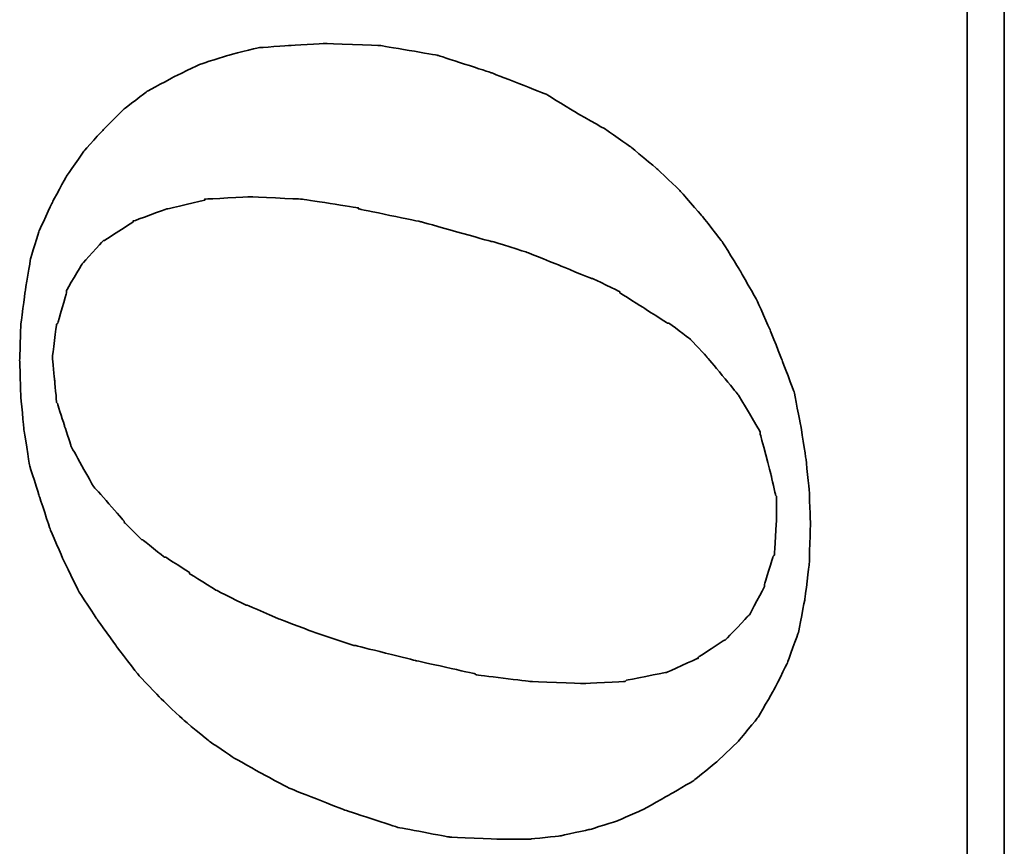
# Model space of a CAD drawing. Header units: millimetres. Extents: x -151.4 to -68.2, y -652.3 to -604.9.
# Tile 41 of 45: x -85.2 to -84, y -623.9 to -622.9. Entities that reach past the tile are written whole.
import ezdxf

# ---------------------------------------------------------------- set-up
doc = ezdxf.new("R2010")
doc.units = ezdxf.units.MM
doc.header["$LTSCALE"] = 0.1
doc.layers.add('DIM', color=4, linetype='CONTINUOUS')
doc.layers.add('layer 1', color=7, linetype='CONTINUOUS')

# ---------------------------------------------------------------- blocks, each defined once
blk = doc.blocks.new('TBI MOTION logo(完整正式版)')
at = {"layer": 'layer 1', "color": 22, "lineweight": 35}
for points, knots in [([(35.79625, -6.98375), (35.79625, -6.98375), (36.23125, -7.43875), (36.23125, -7.43875), (36.23125, -7.43875), (36.23125, -7.43875), (36.75625, -7.87125), (36.75625, -7.87125), (36.75625, -7.87125), (36.75625, -7.87125), (37.33125, -8.20375), (37.33125, -8.20375), (37.33125, -8.20375), (37.33125, -8.20375), (37.95625, -8.51875), (37.95625, -8.51875), (37.95625, -8.51875), (37.95625, -8.51875), (38.62625, -8.75875), (38.62625, -8.75875), (38.62625, -8.75875), (38.62625, -8.75875), (39.37125, -8.90375), (39.37125, -8.90375), (39.37125, -8.90375), (39.37125, -8.90375), (40.14125, -8.99875), (40.14125, -8.99875), (40.14125, -8.99875), (40.14125, -8.99875), (41.02625, -9.02375), (41.02625, -9.02375), (41.02625, -9.02375), (41.02625, -9.02375), (41.74625, -8.99875), (41.74625, -8.99875), (41.74625, -8.99875), (41.74625, -8.99875), (42.46625, -8.92375), (42.46625, -8.92375), (42.46625, -8.92375), (42.46625, -8.92375), (43.21125, -8.80625), (43.21125, -8.80625), (43.21125, -8.80625), (43.21125, -8.80625), (43.93125, -8.66375), (43.93125, -8.66375), (43.93125, -8.66375), (43.93125, -8.66375), (44.62625, -8.39875), (44.62625, -8.39875), (44.62625, -8.39875), (44.62625, -8.39875), (45.29625, -8.13375), (45.29625, -8.13375), (45.29625, -8.13375), (45.29625, -8.13375), (45.94625, -7.84375), (45.94625, -7.84375), (45.94625, -7.84375), (45.94625, -7.84375), (46.61625, -7.46375), (46.61625, -7.46375), (46.61625, -7.46375), (46.61625, -7.46375), (47.24125, -7.07875), (47.24125, -7.07875), (47.24125, -7.07875), (47.24125, -7.07875), (47.81625, -6.62375), (47.81625, -6.62375), (47.81625, -6.62375), (47.81625, -6.62375), (48.36875, -6.14375), (48.36875, -6.14375), (48.36875, -6.14375), (48.36875, -6.14375), (48.84625, -5.64125), (48.84625, -5.64125), (48.84625, -5.64125), (48.84625, -5.64125), (49.32625, -5.06375), (49.32625, -5.06375), (49.32625, -5.06375), (49.32625, -5.06375), (49.71125, -4.51374), (49.71125, -4.51374), (49.71125, -4.51374), (49.71125, -4.51374), (50.09625, -3.83874), (50.09625, -3.83874), (50.09625, -3.83874), (50.09625, -3.83874), (50.48125, -3.21374), (50.48125, -3.21374), (50.48125, -3.21374), (50.48125, -3.21374), (50.96125, -1.99125), (50.96125, -1.99125), (50.96125, -1.99125), (50.96125, -1.99125), (51.34375, -0.81875), (51.34375, -0.81875), (51.34375, -0.81875), (51.34375, -0.81875), (51.56125, 0.45624), (51.56125, 0.45624), (51.56125, 0.45624), (51.56125, 0.45624), (51.60625, 1.67624), (51.60625, 1.67624), (51.60625, 1.67624), (51.60625, 1.67624), (51.56125, 2.44625), (51.56125, 2.44625), (51.56125, 2.44625), (51.56125, 2.44625), (51.51125, 3.14125), (51.51125, 3.14125), (51.51125, 3.14125), (51.51125, 3.14125), (51.34375, 3.81125), (51.34375, 3.81125), (51.34375, 3.81125), (51.34375, 3.81125), (51.15125, 4.41125), (51.15125, 4.41125), (51.15125, 4.41125), (51.15125, 4.41125), (50.86125, 5.01125), (50.86125, 5.01125), (50.86125, 5.01125), (50.86125, 5.01125), (50.55125, 5.58875), (50.55125, 5.58875), (50.55125, 5.58875), (50.55125, 5.58875), (50.16625, 6.09125), (50.16625, 6.09125), (50.16625, 6.09125), (50.16625, 6.09125), (49.71125, 6.54875), (49.71125, 6.54875), (49.71125, 6.54875), (49.71125, 6.54875), (49.23125, 6.98125), (49.23125, 6.98125), (49.23125, 6.98125), (49.23125, 6.98125), (48.67875, 7.36625), (48.67875, 7.36625), (48.67875, 7.36625), (48.67875, 7.36625), (48.10375, 7.67625), (48.10375, 7.67625), (48.10375, 7.67625), (48.10375, 7.67625), (47.48125, 7.96375), (47.48125, 7.96375), (47.48125, 7.96375), (47.48125, 7.96375), (46.85625, 8.15625), (46.85625, 8.15625), (46.85625, 8.15625), (46.85625, 8.15625), (46.13625, 8.27624), (46.13625, 8.27624), (46.13625, 8.27624), (46.13625, 8.27624), (45.39125, 8.37125), (45.39125, 8.37125), (45.39125, 8.37125), (45.39125, 8.37125), (44.62625, 8.39624), (44.62625, 8.39624), (44.62625, 8.39624), (44.62625, 8.39624), (43.83625, 8.37125), (43.83625, 8.37125), (43.83625, 8.37125), (43.83625, 8.37125), (43.09125, 8.30125), (43.09125, 8.30125), (43.09125, 8.30125), (43.09125, 8.30125), (42.32125, 8.18125), (42.32125, 8.18125), (42.32125, 8.18125), (42.32125, 8.18125), (41.62875, 7.96375), (41.62875, 7.96375), (41.62875, 7.96375), (41.62875, 7.96375), (40.90625, 7.72625), (40.90625, 7.72625), (40.90625, 7.72625), (40.90625, 7.72625), (40.23624, 7.43625), (40.23624, 7.43625), (40.23624, 7.43625), (40.23624, 7.43625), (39.54124, 7.10125), (39.54124, 7.10125), (39.54124, 7.10125), (39.54124, 7.10125), (38.91625, 6.69125), (38.91625, 6.69125), (38.91625, 6.69125), (38.91625, 6.69125), (38.31625, 6.26125), (38.31625, 6.26125), (38.31625, 6.26125), (38.31625, 6.26125), (37.69125, 5.78125), (37.69125, 5.78125), (37.69125, 5.78125), (37.69125, 5.78125), (37.18625, 5.30125), (37.18625, 5.30125), (37.18625, 5.30125), (37.18625, 5.30125), (36.70625, 4.79624), (36.70625, 4.79624), (36.70625, 4.79624), (36.70625, 4.79624), (36.23125, 4.22125), (36.23125, 4.22125), (36.23125, 4.22125), (36.23125, 4.22125), (35.87124, 3.69375), (35.87124, 3.69375), (35.87124, 3.69375), (35.87124, 3.69375), (35.53125, 3.09125), (35.53125, 3.09125), (35.53125, 3.09125), (35.53125, 3.09125), (35.19875, 2.47125), (35.19875, 2.47125), (35.19875, 2.47125), (35.19875, 2.47125), (34.71625, 1.24625), (34.71625, 1.24625), (34.71625, 1.24625), (34.71625, 1.24625), (34.33125, 0.06874), (34.33125, 0.06874), (34.33125, 0.06874), (34.33125, 0.06874), (34.11625, -1.07875), (34.11625, -1.07875), (34.11625, -1.07875), (34.11625, -1.07875), (34.07125, -2.15875), (34.07125, -2.15875), (34.07125, -2.15875), (34.07125, -2.15875), (34.07125, -2.85375), (34.07125, -2.85375), (34.07125, -2.85375), (34.07125, -2.85375), (34.14125, -3.50375), (34.14125, -3.50375), (34.14125, -3.50375), (34.14125, -3.50375), (34.28625, -4.17375), (34.28625, -4.17375), (34.28625, -4.17375), (34.28625, -4.17375), (34.47625, -4.77624), (34.47625, -4.77624), (34.47625, -4.77624), (34.47625, -4.77624), (34.71625, -5.32625), (34.71625, -5.32625), (34.71625, -5.32625), (34.71625, -5.32625), (35.05375, -5.92875), (35.05375, -5.92875), (35.05375, -5.92875), (35.05375, -5.92875), (35.36375, -6.45375), (35.36375, -6.45375), (35.36375, -6.45375), (35.36375, -6.45375), (35.79625, -6.98375), (35.79625, -6.98375)], [0, 0, 0, 0, 0.01388889, 0.01388889, 0.01388889, 0.0138889, 0.02777778, 0.02777778, 0.02777778, 0.02777779, 0.04166667, 0.04166667, 0.04166667, 0.04166668, 0.05555556, 0.05555556, 0.05555556, 0.05555557, 0.06944444, 0.06944444, 0.06944444, 0.06944445, 0.08333333, 0.08333333, 0.08333333, 0.08333334, 0.09722222, 0.09722222, 0.09722222, 0.09722223, 0.11111111, 0.11111111, 0.11111111, 0.11111112, 0.125, 0.125, 0.125, 0.12500001, 0.13888889, 0.13888889, 0.13888889, 0.1388889, 0.15277778, 0.15277778, 0.15277778, 0.15277779, 0.16666667, 0.16666667, 0.16666667, 0.16666668, 0.18055556, 0.18055556, 0.18055556, 0.18055557, 0.19444444, 0.19444444, 0.19444444, 0.19444445, 0.20833333, 0.20833333, 0.20833333, 0.20833334, 0.22222222, 0.22222222, 0.22222222, 0.22222223, 0.23611111, 0.23611111, 0.23611111, 0.23611112, 0.25, 0.25, 0.25, 0.25000001, 0.26388889, 0.26388889, 0.26388889, 0.2638889, 0.27777778, 0.27777778, 0.27777778, 0.27777779, 0.29166667, 0.29166667, 0.29166667, 0.29166668, 0.30555556, 0.30555556, 0.30555556, 0.30555557, 0.31944444, 0.31944444, 0.31944444, 0.31944445, 0.33333333, 0.33333333, 0.33333333, 0.33333334, 0.34722222, 0.34722222, 0.34722222, 0.34722223, 0.36111111, 0.36111111, 0.36111111, 0.36111112, 0.375, 0.375, 0.375, 0.37500001, 0.38888889, 0.38888889, 0.38888889, 0.3888889, 0.40277778, 0.40277778, 0.40277778, 0.40277779, 0.41666667, 0.41666667, 0.41666667, 0.41666668, 0.43055556, 0.43055556, 0.43055556, 0.43055557, 0.44444444, 0.44444444, 0.44444444, 0.44444445, 0.45833333, 0.45833333, 0.45833333, 0.45833334, 0.47222222, 0.47222222, 0.47222222, 0.47222223, 0.48611111, 0.48611111, 0.48611111, 0.48611112, 0.5, 0.5, 0.5, 0.50000001, 0.51388889, 0.51388889, 0.51388889, 0.5138889, 0.52777778, 0.52777778, 0.52777778, 0.52777779, 0.54166667, 0.54166667, 0.54166667, 0.54166668, 0.55555556, 0.55555556, 0.55555556, 0.55555557, 0.56944444, 0.56944444, 0.56944444, 0.56944445, 0.58333333, 0.58333333, 0.58333333, 0.58333334, 0.59722222, 0.59722222, 0.59722222, 0.59722223, 0.61111111, 0.61111111, 0.61111111, 0.61111112, 0.625, 0.625, 0.625, 0.62500001, 0.63888889, 0.63888889, 0.63888889, 0.6388889, 0.65277778, 0.65277778, 0.65277778, 0.65277779, 0.66666667, 0.66666667, 0.66666667, 0.66666668, 0.68055556, 0.68055556, 0.68055556, 0.68055557, 0.69444444, 0.69444444, 0.69444444, 0.69444445, 0.70833333, 0.70833333, 0.70833333, 0.70833334, 0.72222222, 0.72222222, 0.72222222, 0.72222223, 0.73611111, 0.73611111, 0.73611111, 0.73611112, 0.75, 0.75, 0.75, 0.75000001, 0.76388889, 0.76388889, 0.76388889, 0.7638889, 0.77777778, 0.77777778, 0.77777778, 0.77777779, 0.79166667, 0.79166667, 0.79166667, 0.79166668, 0.80555556, 0.80555556, 0.80555556, 0.80555557, 0.81944444, 0.81944444, 0.81944444, 0.81944445, 0.83333333, 0.83333333, 0.83333333, 0.83333334, 0.84722222, 0.84722222, 0.84722222, 0.84722223, 0.86111111, 0.86111111, 0.86111111, 0.86111112, 0.875, 0.875, 0.875, 0.87500001, 0.88888889, 0.88888889, 0.88888889, 0.8888889, 0.90277778, 0.90277778, 0.90277778, 0.90277779, 0.91666667, 0.91666667, 0.91666667, 0.91666668, 0.93055556, 0.93055556, 0.93055556, 0.93055557, 0.94444444, 0.94444444, 0.94444444, 0.94444445, 0.95833333, 0.95833333, 0.95833333, 0.95833334, 0.97222222, 0.97222222, 0.97222222, 0.97222223, 0.98611111, 0.98611111, 0.98611111, 0.98611112, 1, 1, 1, 1]), ([(38.33875, 1.03124), (38.33875, 1.03124), (38.62625, 1.89625), (38.62625, 1.89625), (38.62625, 1.89625), (38.62625, 1.89625), (38.91625, 2.66375), (38.91625, 2.66375), (38.91625, 2.66375), (38.91625, 2.66375), (39.22625, 3.38125), (39.22625, 3.38125), (39.22625, 3.38125), (39.22625, 3.38125), (39.22625, 3.40624), (39.22625, 3.40624), (39.22625, 3.40624), (39.22625, 3.40624), (39.56124, 4.07624), (39.56124, 4.07624), (39.56124, 4.07624), (39.56124, 4.07624), (39.92125, 4.65125), (39.92125, 4.65125), (39.92125, 4.65125), (39.92125, 4.65125), (39.94625, 4.65125), (39.94625, 4.65125), (39.94625, 4.65125), (39.94625, 4.65125), (40.28125, 5.17875), (40.28125, 5.17875), (40.28125, 5.17875), (40.28125, 5.17875), (40.28125, 5.20375), (40.28125, 5.20375), (40.28125, 5.20375), (40.28125, 5.20375), (40.66875, 5.68625), (40.66875, 5.68625), (40.66875, 5.68625), (40.66875, 5.68625), (40.66875, 5.70625), (40.66875, 5.70625), (40.66875, 5.70625), (40.66875, 5.70625), (41.05124, 6.09125), (41.05124, 6.09125), (41.05124, 6.09125), (41.05124, 6.09125), (41.07625, 6.09125), (41.07625, 6.09125), (41.07625, 6.09125), (41.07625, 6.09125), (41.84125, 6.76625), (41.84125, 6.76625), (41.84125, 6.76625), (41.84125, 6.76625), (41.86625, 6.78625), (41.86625, 6.78625), (41.86625, 6.78625), (41.86625, 6.78625), (42.73125, 7.26624), (42.73125, 7.26624), (42.73125, 7.26624), (42.73125, 7.26624), (42.75625, 7.26624), (42.75625, 7.26624), (42.75625, 7.26624), (42.75625, 7.26624), (43.18625, 7.41125), (43.18625, 7.41125), (43.18625, 7.41125), (43.18625, 7.41125), (43.64125, 7.55625), (43.64125, 7.55625), (43.64125, 7.55625), (43.64125, 7.55625), (43.66625, 7.55625), (43.66625, 7.55625), (43.66625, 7.55625), (43.66625, 7.55625), (43.69125, 7.58124), (43.69125, 7.58124), (43.69125, 7.58124), (43.69125, 7.58124), (44.19125, 7.62625), (44.19125, 7.62625), (44.19125, 7.62625), (44.19125, 7.62625), (44.67125, 7.67625), (44.67125, 7.67625), (44.67125, 7.67625), (44.67125, 7.67625), (44.69625, 7.67625), (44.69625, 7.67625), (44.69625, 7.67625), (44.69625, 7.67625), (45.41875, 7.58124), (45.41875, 7.58124), (45.41875, 7.58124), (45.41875, 7.58124), (45.44125, 7.55625), (45.44125, 7.55625), (45.44125, 7.55625), (45.44125, 7.55625), (46.11125, 7.36625), (46.11125, 7.36625), (46.11125, 7.36625), (46.11125, 7.36625), (46.13625, 7.36625), (46.13625, 7.36625), (46.13625, 7.36625), (46.13625, 7.36625), (46.15875, 7.36625), (46.15875, 7.36625), (46.15875, 7.36625), (46.15875, 7.36625), (46.73625, 7.02624), (46.73625, 7.02624), (46.73625, 7.02624), (46.73625, 7.02624), (46.76125, 7.00624), (46.76125, 7.00624), (46.76125, 7.00624), (46.76125, 7.00624), (47.24125, 6.57124), (47.24125, 6.57124), (47.24125, 6.57124), (47.24125, 6.57124), (47.26625, 6.54875), (47.26625, 6.54875), (47.26625, 6.54875), (47.26625, 6.54875), (47.26625, 6.52375), (47.26625, 6.52375), (47.26625, 6.52375), (47.26625, 6.52375), (47.67375, 5.89875), (47.67375, 5.89875), (47.67375, 5.89875), (47.67375, 5.89875), (47.69625, 5.89875), (47.69625, 5.89875), (47.69625, 5.89875), (47.69625, 5.89875), (47.69625, 5.87625), (47.69625, 5.87625), (47.69625, 5.87625), (47.69625, 5.87625), (47.96125, 5.15625), (47.96125, 5.15625), (47.96125, 5.15625), (47.96125, 5.15625), (47.96125, 5.13125), (47.96125, 5.13125), (47.96125, 5.13125), (47.96125, 5.13125), (48.15125, 4.31875), (48.15125, 4.31875), (48.15125, 4.31875), (48.15125, 4.31875), (48.17625, 4.31875), (48.17625, 4.31875), (48.17625, 4.31875), (48.17625, 4.31875), (48.17625, 4.29125), (48.17625, 4.29125), (48.17625, 4.29125), (48.17625, 4.29125), (48.22625, 3.33125), (48.22625, 3.33125), (48.22625, 3.33125), (48.22625, 3.33125), (48.22625, 3.30875), (48.22625, 3.30875), (48.22625, 3.30875), (48.22625, 3.30875), (48.17625, 2.20624), (48.17625, 2.20624), (48.17625, 2.20624), (48.17625, 2.20624), (48.17625, 2.18124), (48.17625, 2.18124), (48.17625, 2.18124), (48.17625, 2.18124), (47.98375, 0.93624), (47.98375, 0.93624), (47.98375, 0.93624), (47.98375, 0.93624), (47.96125, 0.93624), (47.96125, 0.93624), (47.96125, 0.93624), (47.96125, 0.93624), (47.67375, -0.45874), (47.67375, -0.45874), (47.67375, -0.45874), (47.67375, -0.45874), (47.24125, -1.99125), (47.24125, -1.99125), (47.24125, -1.99125), (47.24125, -1.99125), (47.24125, -2.01874), (47.24125, -2.01874), (47.24125, -2.01874), (47.24125, -2.01874), (47.00125, -2.78375), (47.00125, -2.78375), (47.00125, -2.78375), (47.00125, -2.78375), (46.71125, -3.50375), (46.71125, -3.50375), (46.71125, -3.50375), (46.71125, -3.50375), (46.42625, -4.19875), (46.42625, -4.19875), (46.42625, -4.19875), (46.42625, -4.19875), (46.42625, -4.22375), (46.42625, -4.22375), (46.42625, -4.22375), (46.42625, -4.22375), (46.13625, -4.82374), (46.13625, -4.82374), (46.13625, -4.82374), (46.13625, -4.82374), (46.11125, -4.82374), (46.11125, -4.82374), (46.11125, -4.82374), (46.11125, -4.82374), (45.77625, -5.35125), (45.77625, -5.35125), (45.77625, -5.35125), (45.77625, -5.35125), (45.44125, -5.87875), (45.44125, -5.87875), (45.44125, -5.87875), (45.44125, -5.87875), (45.44125, -5.90375), (45.44125, -5.90375), (45.44125, -5.90375), (45.44125, -5.90375), (45.10625, -6.35875), (45.10625, -6.35875), (45.10625, -6.35875), (45.10625, -6.35875), (45.08125, -6.38375), (45.08125, -6.38375), (45.08125, -6.38375), (45.08125, -6.38375), (44.69625, -6.74375), (44.69625, -6.74375), (44.69625, -6.74375), (44.69625, -6.74375), (43.88375, -7.41625), (43.88375, -7.41625), (43.88375, -7.41625), (43.88375, -7.41625), (43.85625, -7.43875), (43.85625, -7.43875), (43.85625, -7.43875), (43.85625, -7.43875), (43.04125, -7.91875), (43.04125, -7.91875), (43.04125, -7.91875), (43.04125, -7.91875), (43.01625, -7.91875), (43.01625, -7.91875), (43.01625, -7.91875), (43.01625, -7.91875), (42.99625, -7.91875), (42.99625, -7.91875), (42.99625, -7.91875), (42.99625, -7.91875), (42.08125, -8.15875), (42.08125, -8.15875), (42.08125, -8.15875), (42.08125, -8.15875), (41.65125, -8.25625), (41.65125, -8.25625), (41.65125, -8.25625), (41.65125, -8.25625), (41.62875, -8.27875), (41.62875, -8.27875), (41.62875, -8.27875), (41.62875, -8.27875), (41.60125, -8.27875), (41.60125, -8.27875), (41.60125, -8.27875), (41.60125, -8.27875), (41.12125, -8.27875), (41.12125, -8.27875), (41.12125, -8.27875), (41.12125, -8.27875), (40.35624, -8.23125), (40.35624, -8.23125), (40.35624, -8.23125), (40.35624, -8.23125), (40.33125, -8.23125), (40.33125, -8.23125), (40.33125, -8.23125), (40.33125, -8.23125), (40.30625, -8.20375), (40.30625, -8.20375), (40.30625, -8.20375), (40.30625, -8.20375), (39.68375, -8.01375), (39.68375, -8.01375), (39.68375, -8.01375), (39.68375, -8.01375), (39.66124, -8.01375), (39.66124, -8.01375), (39.66124, -8.01375), (39.66124, -8.01375), (39.63625, -8.01375), (39.63625, -8.01375), (39.63625, -8.01375), (39.63625, -8.01375), (39.01125, -7.67875), (39.01125, -7.67875), (39.01125, -7.67875), (39.01125, -7.67875), (38.98875, -7.65375), (38.98875, -7.65375), (38.98875, -7.65375), (38.98875, -7.65375), (38.48625, -7.17375), (38.48625, -7.17375), (38.48625, -7.17375), (38.48625, -7.17375), (38.45875, -7.14875), (38.45875, -7.14875), (38.45875, -7.14875), (38.45875, -7.14875), (38.45875, -7.12875), (38.45875, -7.12875), (38.45875, -7.12875), (38.45875, -7.12875), (38.07625, -6.54875), (38.07625, -6.54875), (38.07625, -6.54875), (38.07625, -6.54875), (38.05125, -6.54875), (38.05125, -6.54875), (38.05125, -6.54875), (38.05125, -6.54875), (38.05125, -6.52875), (38.05125, -6.52875), (38.05125, -6.52875), (38.05125, -6.52875), (37.74125, -5.85375), (37.74125, -5.85375), (37.74125, -5.85375), (37.74125, -5.85375), (37.74125, -5.82875), (37.74125, -5.82875), (37.74125, -5.82875), (37.74125, -5.82875), (37.57375, -4.96875), (37.57375, -4.96875), (37.57375, -4.96875), (37.57375, -4.96875), (37.54625, -4.94375), (37.54625, -4.94375), (37.54625, -4.94375), (37.54625, -4.94375), (37.50125, -4.03375), (37.50125, -4.03375), (37.50125, -4.03375), (37.50125, -4.03375), (37.50125, -4.00875), (37.50125, -4.00875), (37.50125, -4.00875), (37.50125, -4.00875), (37.54625, -2.85375), (37.54625, -2.85375), (37.54625, -2.85375), (37.54625, -2.85375), (37.69125, -1.65875), (37.69125, -1.65875), (37.69125, -1.65875), (37.69125, -1.65875), (37.71624, -1.63375), (37.71624, -1.63375), (37.71624, -1.63375), (37.71624, -1.63375), (38.00375, -0.33875), (38.00375, -0.33875), (38.00375, -0.33875), (38.00375, -0.33875), (38.33875, 1.00624), (38.33875, 1.00624), (38.33875, 1.00624), (38.33875, 1.00624), (38.33875, 1.03124), (38.33875, 1.03124)], [0, 0, 0, 0, 0.01010101, 0.01010101, 0.01010101, 0.01010102, 0.02020202, 0.02020202, 0.02020202, 0.02020203, 0.03030303, 0.03030303, 0.03030303, 0.03030304, 0.04040404, 0.04040404, 0.04040404, 0.04040405, 0.05050505, 0.05050505, 0.05050505, 0.05050506, 0.06060606, 0.06060606, 0.06060606, 0.06060607, 0.07070707, 0.07070707, 0.07070707, 0.07070708, 0.08080808, 0.08080808, 0.08080808, 0.08080809, 0.09090909, 0.09090909, 0.09090909, 0.0909091, 0.1010101, 0.1010101, 0.1010101, 0.10101011, 0.11111111, 0.11111111, 0.11111111, 0.11111112, 0.12121212, 0.12121212, 0.12121212, 0.12121213, 0.13131313, 0.13131313, 0.13131313, 0.13131314, 0.14141414, 0.14141414, 0.14141414, 0.14141415, 0.15151515, 0.15151515, 0.15151515, 0.15151516, 0.16161616, 0.16161616, 0.16161616, 0.16161617, 0.17171717, 0.17171717, 0.17171717, 0.17171718, 0.18181818, 0.18181818, 0.18181818, 0.18181819, 0.19191919, 0.19191919, 0.19191919, 0.1919192, 0.2020202, 0.2020202, 0.2020202, 0.20202021, 0.21212121, 0.21212121, 0.21212121, 0.21212122, 0.22222222, 0.22222222, 0.22222222, 0.22222223, 0.23232323, 0.23232323, 0.23232323, 0.23232324, 0.24242424, 0.24242424, 0.24242424, 0.24242425, 0.25252525, 0.25252525, 0.25252525, 0.25252526, 0.26262626, 0.26262626, 0.26262626, 0.26262627, 0.27272727, 0.27272727, 0.27272727, 0.27272728, 0.28282828, 0.28282828, 0.28282828, 0.28282829, 0.29292929, 0.29292929, 0.29292929, 0.2929293, 0.3030303, 0.3030303, 0.3030303, 0.30303031, 0.31313131, 0.31313131, 0.31313131, 0.31313132, 0.32323232, 0.32323232, 0.32323232, 0.32323233, 0.33333333, 0.33333333, 0.33333333, 0.33333334, 0.34343434, 0.34343434, 0.34343434, 0.34343435, 0.35353535, 0.35353535, 0.35353535, 0.35353536, 0.36363636, 0.36363636, 0.36363636, 0.36363637, 0.37373737, 0.37373737, 0.37373737, 0.37373738, 0.38383838, 0.38383838, 0.38383838, 0.38383839, 0.39393939, 0.39393939, 0.39393939, 0.3939394, 0.4040404, 0.4040404, 0.4040404, 0.40404041, 0.41414141, 0.41414141, 0.41414141, 0.41414142, 0.42424242, 0.42424242, 0.42424242, 0.42424243, 0.43434343, 0.43434343, 0.43434343, 0.43434344, 0.44444444, 0.44444444, 0.44444444, 0.44444445, 0.45454545, 0.45454545, 0.45454545, 0.45454546, 0.46464646, 0.46464646, 0.46464646, 0.46464647, 0.47474747, 0.47474747, 0.47474747, 0.47474748, 0.48484848, 0.48484848, 0.48484848, 0.48484849, 0.49494949, 0.49494949, 0.49494949, 0.4949495, 0.50505051, 0.50505051, 0.50505051, 0.50505052, 0.51515152, 0.51515152, 0.51515152, 0.51515153, 0.52525253, 0.52525253, 0.52525253, 0.52525254, 0.53535354, 0.53535354, 0.53535354, 0.53535355, 0.54545455, 0.54545455, 0.54545455, 0.54545456, 0.55555556, 0.55555556, 0.55555556, 0.55555557, 0.56565657, 0.56565657, 0.56565657, 0.56565658, 0.57575758, 0.57575758, 0.57575758, 0.57575759, 0.58585859, 0.58585859, 0.58585859, 0.5858586, 0.5959596, 0.5959596, 0.5959596, 0.59595961, 0.60606061, 0.60606061, 0.60606061, 0.60606062, 0.61616162, 0.61616162, 0.61616162, 0.61616163, 0.62626263, 0.62626263, 0.62626263, 0.62626264, 0.63636364, 0.63636364, 0.63636364, 0.63636365, 0.64646465, 0.64646465, 0.64646465, 0.64646466, 0.65656566, 0.65656566, 0.65656566, 0.65656567, 0.66666667, 0.66666667, 0.66666667, 0.66666668, 0.67676768, 0.67676768, 0.67676768, 0.67676769, 0.68686869, 0.68686869, 0.68686869, 0.6868687, 0.6969697, 0.6969697, 0.6969697, 0.69696971, 0.70707071, 0.70707071, 0.70707071, 0.70707072, 0.71717172, 0.71717172, 0.71717172, 0.71717173, 0.72727273, 0.72727273, 0.72727273, 0.72727274, 0.73737374, 0.73737374, 0.73737374, 0.73737375, 0.74747475, 0.74747475, 0.74747475, 0.74747476, 0.75757576, 0.75757576, 0.75757576, 0.75757577, 0.76767677, 0.76767677, 0.76767677, 0.76767678, 0.77777778, 0.77777778, 0.77777778, 0.77777779, 0.78787879, 0.78787879, 0.78787879, 0.7878788, 0.7979798, 0.7979798, 0.7979798, 0.79797981, 0.80808081, 0.80808081, 0.80808081, 0.80808082, 0.81818182, 0.81818182, 0.81818182, 0.81818183, 0.82828283, 0.82828283, 0.82828283, 0.82828284, 0.83838384, 0.83838384, 0.83838384, 0.83838385, 0.84848485, 0.84848485, 0.84848485, 0.84848486, 0.85858586, 0.85858586, 0.85858586, 0.85858587, 0.86868687, 0.86868687, 0.86868687, 0.86868688, 0.87878788, 0.87878788, 0.87878788, 0.87878789, 0.88888889, 0.88888889, 0.88888889, 0.8888889, 0.8989899, 0.8989899, 0.8989899, 0.89898991, 0.90909091, 0.90909091, 0.90909091, 0.90909092, 0.91919192, 0.91919192, 0.91919192, 0.91919193, 0.92929293, 0.92929293, 0.92929293, 0.92929294, 0.93939394, 0.93939394, 0.93939394, 0.93939395, 0.94949495, 0.94949495, 0.94949495, 0.94949496, 0.95959596, 0.95959596, 0.95959596, 0.95959597, 0.96969697, 0.96969697, 0.96969697, 0.96969698, 0.97979798, 0.97979798, 0.97979798, 0.97979799, 0.98989899, 0.98989899, 0.98989899, 0.989899, 1, 1, 1, 1]), ([(75.90875, -9.47875), (75.90875, -9.47875), (75.90875, -12.28625), (75.90875, -12.28625), (75.90875, -12.28625), (75.90875, -12.28625), (75.90875, -12.47875), (75.90875, -12.47875), (75.90875, -12.47875), (75.90875, -12.47875), (75.71625, -12.47875), (75.71625, -12.47875), (75.71625, -12.47875), (75.71625, -12.47875), (-88.32875, -12.47875), (-88.32875, -12.47875), (-88.32875, -12.47875), (-88.32875, -12.47875), (-88.32875, -13.29375), (-88.32875, -13.29375), (-88.32875, -13.29375), (-88.32875, -13.29375), (82.89125, -13.29375), (82.89125, -13.29375), (82.89125, -13.29375), (82.89125, -13.29375), (75.90875, -9.47875), (75.90875, -9.47875)], [0, 0, 0, 0, 0.14285714, 0.14285714, 0.14285714, 0.14285715, 0.28571429, 0.28571429, 0.28571429, 0.2857143, 0.42857143, 0.42857143, 0.42857143, 0.42857144, 0.57142857, 0.57142857, 0.57142857, 0.57142858, 0.71428571, 0.71428571, 0.71428571, 0.71428572, 0.85714286, 0.85714286, 0.85714286, 0.85714287, 1, 1, 1, 1])]:
    blk.add_open_spline(points, degree=3, knots=knots, dxfattribs=at)

msp = doc.modelspace()

# ---------------------------------------------------------------- block references
at = {"layer": 'DIM', "color": 7, "xscale": 0.0544048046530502, "yscale": 0.0544048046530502, "zscale": 0.0544048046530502, "rotation": 90}
msp.add_blockref('TBI MOTION logo(完整正式版)', (-84.7472, -625.7016), dxfattribs=at)

doc.saveas('drawing.dxf')
